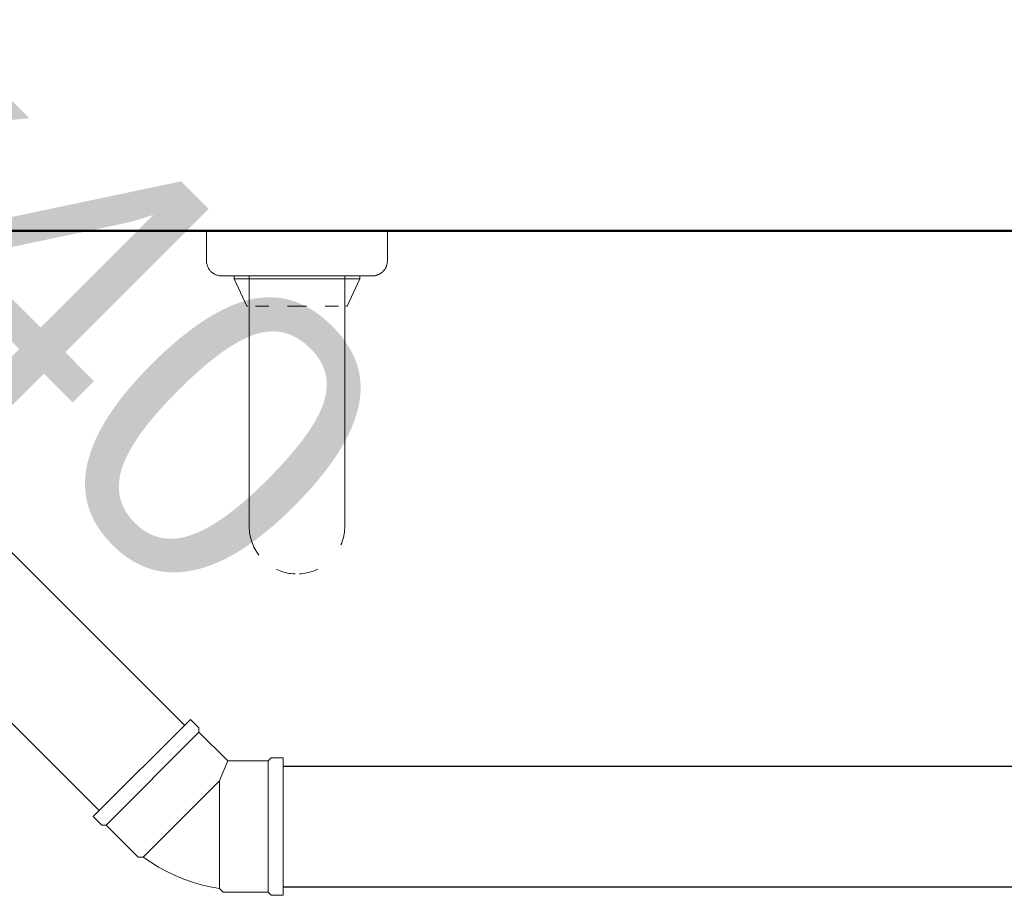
# Model space of a CAD drawing. Header units: millimetres. Extents: x 567 to 934, y -1 to 364.
# Tile 108 of 256: x 611.175 to 611.829, y 105.853 to 106.434. Entities that reach past the tile are written whole.
import ezdxf

# ---------------------------------------------------------------- set-up
doc = ezdxf.new("R2010")
doc.units = ezdxf.units.MM
doc.header["$MEASUREMENT"] = 0
doc.linetypes.add('NULL', pattern=[0])
for name, color, linetype, lineweight in [('A-WALL', 7, 'Continuous', 25), ('Peças hidrossanitárias', 7, 'Continuous', 13), ('Simbolos', 14, 'Continuous', 20), ('Simbolos_int', 14, 'Continuous', 15), ('TQ-Condutos', 14, 'Continuous', 25), ('TQ-Textos conduto', 7, 'Continuous', 9)]:
    doc.layers.add(name, color=color, linetype=linetype, lineweight=lineweight)
doc.layers.add('ARQ FINA', color=8, linetype='Continuous')
doc.styles.add('Arial', font='arial.ttf')

msp = doc.modelspace()

# ---------------------------------------------------------------- linework, layer by layer
at = {"layer": 'A-WALL', "color": 8, "lineweight": 50}
msp.add_line((610.55911, 106.29416), (614.15911, 106.29416), dxfattribs=at)
at = {"layer": 'ARQ FINA', "lineweight": 5}
for points in [[(611.30911, 106.26416), (611.30871, 106.26416), (611.30831, 106.26419), (611.30791, 106.26423), (611.30751, 106.26428), (611.30712, 106.26436), (611.30673, 106.26444), (611.30634, 106.26455), (611.30596, 106.26466), (611.30559, 106.2648), (611.30521, 106.26495), (611.30485, 106.26511), (611.30449, 106.26529), (611.30414, 106.26548), (611.3038, 106.26568), (611.30346, 106.2659), (611.30314, 106.26613), (611.30282, 106.26638), (611.30251, 106.26664), (611.30222, 106.26691), (611.30193, 106.26719), (611.30166, 106.26748), (611.3014, 106.26778), (611.30115, 106.2681), (611.30092, 106.26842), (611.30069, 106.26875), (611.30048, 106.26909), (611.30029, 106.26944), (611.30011, 106.2698), (611.29994, 106.27016), (611.29979, 106.27053), (611.29965, 106.27091), (611.29953, 106.27129), (611.29942, 106.27167), (611.29933, 106.27206), (611.29925, 106.27246), (611.29919, 106.27285), (611.29915, 106.27325), (611.29912, 106.27365), (611.29911, 106.27405), (611.29911, 106.27416)], [(611.30791, 106.26423), (611.30751, 106.26428), (611.30712, 106.26436), (611.30673, 106.26444), (611.30634, 106.26455), (611.30596, 106.26466), (611.30559, 106.2648), (611.30521, 106.26495), (611.30485, 106.26511), (611.30449, 106.26529), (611.30414, 106.26548), (611.3038, 106.26568), (611.30346, 106.2659), (611.30314, 106.26613), (611.30282, 106.26638), (611.30251, 106.26664), (611.30222, 106.26691), (611.30193, 106.26719), (611.30166, 106.26748), (611.3014, 106.26778), (611.30115, 106.2681), (611.30092, 106.26842), (611.30069, 106.26875), (611.30048, 106.26909), (611.30029, 106.26944), (611.30011, 106.2698), (611.29994, 106.27016), (611.29979, 106.27053), (611.29965, 106.27091), (611.29953, 106.27129), (611.29942, 106.27167), (611.29933, 106.27206), (611.29925, 106.27246), (611.29919, 106.27285), (611.29915, 106.27325)], [(611.41911, 106.27416), (611.4191, 106.27376), (611.41908, 106.27336), (611.41904, 106.27296), (611.41898, 106.27256), (611.41891, 106.27217), (611.41882, 106.27178), (611.41872, 106.27139), (611.4186, 106.27101), (611.41847, 106.27063), (611.41832, 106.27026), (611.41816, 106.2699), (611.41798, 106.26954), (611.41779, 106.26919), (611.41758, 106.26884), (611.41736, 106.26851), (611.41713, 106.26818), (611.41688, 106.26787), (611.41663, 106.26756), (611.41636, 106.26727), (611.41607, 106.26698), (611.41578, 106.26671), (611.41548, 106.26645), (611.41517, 106.2662), (611.41484, 106.26596), (611.41451, 106.26574), (611.41417, 106.26553), (611.41382, 106.26534), (611.41346, 106.26515), (611.4131, 106.26499), (611.41273, 106.26484), (611.41236, 106.2647), (611.41198, 106.26458), (611.41159, 106.26447), (611.4112, 106.26438), (611.41081, 106.2643), (611.41041, 106.26424), (611.41001, 106.2642), (611.40962, 106.26417), (611.40922, 106.26416), (611.40911, 106.26416)], [(611.41908, 106.27336), (611.41904, 106.27296), (611.41898, 106.27256), (611.41891, 106.27217), (611.41882, 106.27178), (611.41872, 106.27139), (611.4186, 106.27101), (611.41847, 106.27063), (611.41832, 106.27026), (611.41816, 106.2699), (611.41798, 106.26954), (611.41779, 106.26919), (611.41758, 106.26884), (611.41736, 106.26851), (611.41713, 106.26818), (611.41688, 106.26787), (611.41663, 106.26756), (611.41636, 106.26727), (611.41607, 106.26698), (611.41578, 106.26671), (611.41548, 106.26645), (611.41517, 106.2662), (611.41484, 106.26596), (611.41451, 106.26574), (611.41417, 106.26553), (611.41382, 106.26534), (611.41346, 106.26515), (611.4131, 106.26499), (611.41273, 106.26484), (611.41236, 106.2647), (611.41198, 106.26458), (611.41159, 106.26447), (611.4112, 106.26438), (611.41081, 106.2643), (611.41041, 106.26424)], [(611.31846, 106.26416), (611.31733, 106.26416), (611.31626, 106.26416), (611.31527, 106.26416), (611.31434, 106.26416), (611.31349, 106.26416), (611.3127, 106.26416), (611.312, 106.26416), (611.31136, 106.26416), (611.31081, 106.26416), (611.31033, 106.26416), (611.30993, 106.26416), (611.30961, 106.26416), (611.30937, 106.26416), (611.3092, 106.26416), (611.30912, 106.26416), (611.30911, 106.26416)], [(611.30911, 106.26416), (611.30915, 106.26416), (611.30927, 106.26416), (611.30947, 106.26416), (611.30975, 106.26416), (611.3101, 106.26416), (611.31054, 106.26416), (611.31106, 106.26416), (611.31165, 106.26416), (611.31231, 106.26416), (611.31305, 106.26416), (611.31387, 106.26416), (611.31476, 106.26416), (611.31572, 106.26416), (611.31675, 106.26416), (611.31784, 106.26416), (611.319, 106.26416), (611.32023, 106.26416), (611.32152, 106.26416), (611.32287, 106.26416), (611.32427, 106.26416), (611.32573, 106.26416), (611.32725, 106.26416), (611.32882, 106.26416), (611.33043, 106.26416), (611.33209, 106.26416), (611.3338, 106.26416), (611.33554, 106.26416), (611.33732, 106.26416), (611.33914, 106.26416), (611.34099, 106.26416), (611.34287, 106.26416), (611.34477, 106.26416), (611.3467, 106.26416), (611.34865, 106.26416), (611.35061, 106.26416), (611.35259, 106.26416), (611.35457, 106.26416), (611.35657, 106.26416), (611.35857, 106.26416), (611.36057, 106.26416), (611.36257, 106.26416), (611.36456, 106.26416), (611.36654, 106.26416), (611.36851, 106.26416), (611.37047, 106.26416), (611.37241, 106.26416), (611.37432, 106.26416), (611.37622, 106.26416), (611.37808, 106.26416), (611.37992, 106.26416), (611.38172, 106.26416), (611.38348, 106.26416), (611.38521, 106.26416), (611.38689, 106.26416), (611.38853, 106.26416), (611.39013, 106.26416), (611.39167, 106.26416), (611.39316, 106.26416), (611.3946, 106.26416), (611.39598, 106.26416), (611.3973, 106.26416), (611.39856, 106.26416), (611.39976, 106.26416), (611.40089, 106.26416), (611.40195, 106.26416), (611.40295, 106.26416), (611.40388, 106.26416), (611.40473, 106.26416), (611.40551, 106.26416), (611.40622, 106.26416), (611.40685, 106.26416), (611.40741, 106.26416), (611.40789, 106.26416), (611.40829, 106.26416), (611.40861, 106.26416), (611.40885, 106.26416), (611.40901, 106.26416), (611.4091, 106.26416), (611.40911, 106.26416)], [(611.31387, 106.26416), (611.31476, 106.26416), (611.31572, 106.26416), (611.31675, 106.26416), (611.31784, 106.26416), (611.319, 106.26416)], [(611.31846, 106.26416), (611.31733, 106.26416), (611.31626, 106.26416), (611.31527, 106.26416), (611.31434, 106.26416)], [(611.40911, 106.26416), (611.40907, 106.26416), (611.40895, 106.26416), (611.40875, 106.26416), (611.40847, 106.26416), (611.40811, 106.26416), (611.40767, 106.26416), (611.40716, 106.26416), (611.40657, 106.26416), (611.4059, 106.26416), (611.40516, 106.26416), (611.40435, 106.26416), (611.40346, 106.26416), (611.4025, 106.26416), (611.40147, 106.26416), (611.40037, 106.26416), (611.39921, 106.26416)], [(611.40435, 106.26416), (611.40346, 106.26416), (611.4025, 106.26416), (611.40147, 106.26416), (611.40037, 106.26416), (611.39921, 106.26416)], [(611.39976, 106.26416), (611.40089, 106.26416), (611.40195, 106.26416), (611.40295, 106.26416), (611.40388, 106.26416)], [(611.32741, 106.20416), (611.32741, 106.19991), (611.32741, 106.19568), (611.32741, 106.19146), (611.32741, 106.18726), (611.32741, 106.18308), (611.32741, 106.17894), (611.32741, 106.17484), (611.32741, 106.17079), (611.32741, 106.16679), (611.32741, 106.16285), (611.32741, 106.15898), (611.32741, 106.15518), (611.32741, 106.15145), (611.32741, 106.14781), (611.32741, 106.14427), (611.32741, 106.14081), (611.32741, 106.13746), (611.32741, 106.13422), (611.32741, 106.13108), (611.32741, 106.12807), (611.32741, 106.12517), (611.32741, 106.12241), (611.32741, 106.11977), (611.32741, 106.11727), (611.32741, 106.1149), (611.32741, 106.11268), (611.32741, 106.11061), (611.32741, 106.10869), (611.32741, 106.10691), (611.32741, 106.1053), (611.32741, 106.10384), (611.32741, 106.10254), (611.32741, 106.10141), (611.32741, 106.10044), (611.32741, 106.09963), (611.32741, 106.099), (611.32741, 106.09853), (611.32741, 106.09823), (611.32741, 106.0981), (611.32741, 106.09809)], [(611.39081, 106.09809), (611.39081, 106.09817), (611.39081, 106.09843), (611.39081, 106.09885), (611.39081, 106.09944), (611.39081, 106.1002), (611.39081, 106.10113), (611.39081, 106.10222), (611.39081, 106.10347), (611.39081, 106.10489), (611.39081, 106.10646), (611.39081, 106.10819), (611.39081, 106.11008), (611.39081, 106.11211), (611.39081, 106.11429), (611.39081, 106.11662), (611.39081, 106.11908), (611.39081, 106.12168), (611.39081, 106.12441), (611.39081, 106.12728), (611.39081, 106.13026), (611.39081, 106.13336), (611.39081, 106.13658), (611.39081, 106.1399), (611.39081, 106.14332), (611.39081, 106.14685), (611.39081, 106.15046), (611.39081, 106.15416), (611.39081, 106.15794), (611.39081, 106.1618), (611.39081, 106.16572), (611.39081, 106.16971), (611.39081, 106.17374), (611.39081, 106.17783), (611.39081, 106.18196), (611.39081, 106.18613), (611.39081, 106.19032), (611.39081, 106.19454), (611.39081, 106.19877), (611.39081, 106.20301), (611.39081, 106.20416)], [(611.39081, 106.20416), (611.39081, 106.19991), (611.39081, 106.19568), (611.39081, 106.19146), (611.39081, 106.18726), (611.39081, 106.18308), (611.39081, 106.17894), (611.39081, 106.17484), (611.39081, 106.17079), (611.39081, 106.16679), (611.39081, 106.16285), (611.39081, 106.15898), (611.39081, 106.15518), (611.39081, 106.15145)], [(611.32741, 106.09809), (611.32741, 106.09817), (611.32741, 106.09843), (611.32741, 106.09885), (611.32741, 106.09944), (611.32741, 106.1002), (611.32741, 106.10113), (611.32741, 106.10222), (611.32741, 106.10347), (611.32741, 106.10489), (611.32741, 106.10646), (611.32741, 106.10819), (611.32741, 106.11008), (611.32741, 106.11211), (611.32741, 106.11429), (611.32741, 106.11662), (611.32741, 106.11908), (611.32741, 106.12168), (611.32741, 106.12441), (611.32741, 106.12728), (611.32741, 106.13026), (611.32741, 106.13336), (611.32741, 106.13658), (611.32741, 106.1399), (611.32741, 106.14332), (611.32741, 106.14685), (611.32741, 106.15046), (611.32741, 106.15416), (611.32741, 106.15794), (611.32741, 106.1618), (611.32741, 106.16572), (611.32741, 106.16971), (611.32741, 106.17374), (611.32741, 106.17783), (611.32741, 106.18196), (611.32741, 106.18613), (611.32741, 106.19032), (611.32741, 106.19454), (611.32741, 106.19877), (611.32741, 106.20301)], [(611.39081, 106.12517), (611.39081, 106.12241), (611.39081, 106.11977), (611.39081, 106.11727), (611.39081, 106.1149), (611.39081, 106.11268), (611.39081, 106.11061), (611.39081, 106.10869), (611.39081, 106.10691), (611.39081, 106.1053), (611.39081, 106.10384), (611.39081, 106.10254), (611.39081, 106.10141), (611.39081, 106.10044), (611.39081, 106.09963), (611.39081, 106.099), (611.39081, 106.09853), (611.39081, 106.09823), (611.39081, 106.0981), (611.39081, 106.09809)], [(611.33389, 106.07889), (611.33314, 106.07991), (611.33243, 106.08096), (611.33177, 106.08204), (611.33115, 106.08315), (611.33057, 106.08428), (611.33005, 106.08543), (611.32956, 106.0866), (611.32913, 106.08779), (611.32874, 106.089), (611.3284, 106.09022), (611.32811, 106.09146), (611.32787, 106.0927), (611.32768, 106.09396), (611.32754, 106.09522), (611.32745, 106.09648), (611.32741, 106.09775), (611.32741, 106.09809)], [(611.39081, 106.09809), (611.39078, 106.09682), (611.39071, 106.09556), (611.39058, 106.09429), (611.3904, 106.09304), (611.39018, 106.09179), (611.3899, 106.09055), (611.38957, 106.08933), (611.3892, 106.08812), (611.38878, 106.08692), (611.38831, 106.08575)], [(611.35784, 106.06642), (611.35657, 106.06649), (611.35531, 106.06662), (611.35406, 106.06679), (611.35281, 106.06702), (611.35157, 106.0673), (611.35035, 106.06762), (611.34914, 106.068), (611.34794, 106.06842), (611.34676, 106.06889), (611.34561, 106.06941)], [(611.37292, 106.06956), (611.37177, 106.06903), (611.37059, 106.06854), (611.3694, 106.06811), (611.3682, 106.06772), (611.36698, 106.06738), (611.36574, 106.06709), (611.3645, 106.06685), (611.36324, 106.06666), (611.36198, 106.06652), (611.36072, 106.06643)]]:
    msp.add_lwpolyline(points, dxfattribs=at)
at = {"layer": 'Peças hidrossanitárias', "color": 8}
for p, q in [((611.29911, 106.29416), (611.29911, 106.27416)), ((611.41911, 106.27416), (611.41911, 106.29416)), ((611.31741, 106.26416), (611.31741, 106.26216)), ((611.31741, 106.26416), (611.31741, 106.26216)), ((611.32741, 106.26416), (611.32741, 106.20416)), ((611.39081, 106.20416), (611.39081, 106.26416)), ((611.4008, 106.26216), (611.4008, 106.26416)), ((611.4008, 106.26216), (611.4008, 106.26416)), ((611.31741, 106.26216), (611.32581, 106.24416)), ((611.4008, 106.26216), (611.31741, 106.26216)), ((611.39241, 106.24416), (611.4008, 106.26216)), ((611.32645, 106.24416), (611.32581, 106.24416)), ((611.3404, 106.24416), (611.33156, 106.24416)), ((611.36536, 106.24416), (611.35286, 106.24416)), ((611.38666, 106.24416), (611.37781, 106.24416)), ((611.39241, 106.24416), (611.39164, 106.24416))]:
    msp.add_line(p, q, dxfattribs=at)
at = {"layer": 'Peças hidrossanitárias', "color": 8, "flags": 128}
for points in [[(611.30911, 106.26416), (611.30871, 106.26416), (611.30831, 106.26419), (611.30791, 106.26423), (611.30751, 106.26428), (611.30712, 106.26436), (611.30673, 106.26444), (611.30634, 106.26455), (611.30596, 106.26466), (611.30559, 106.2648), (611.30521, 106.26495), (611.30485, 106.26511), (611.30449, 106.26529), (611.30414, 106.26548), (611.3038, 106.26568), (611.30346, 106.2659), (611.30314, 106.26613), (611.30282, 106.26638), (611.30251, 106.26664), (611.30222, 106.26691), (611.30193, 106.26719), (611.30166, 106.26748), (611.3014, 106.26778), (611.30115, 106.2681), (611.30092, 106.26842), (611.30069, 106.26875), (611.30048, 106.26909), (611.30029, 106.26944), (611.30011, 106.2698), (611.29994, 106.27016), (611.29979, 106.27053), (611.29965, 106.27091), (611.29953, 106.27129), (611.29942, 106.27167), (611.29933, 106.27206), (611.29925, 106.27246), (611.29919, 106.27285), (611.29915, 106.27325), (611.29912, 106.27365), (611.29911, 106.27405), (611.29911, 106.27416)], [(611.30791, 106.26423), (611.30751, 106.26428), (611.30712, 106.26436), (611.30673, 106.26444), (611.30634, 106.26455), (611.30596, 106.26466), (611.30559, 106.2648), (611.30521, 106.26495), (611.30485, 106.26511), (611.30449, 106.26529), (611.30414, 106.26548), (611.3038, 106.26568), (611.30346, 106.2659), (611.30314, 106.26613), (611.30282, 106.26638), (611.30251, 106.26664), (611.30222, 106.26691), (611.30193, 106.26719), (611.30166, 106.26748), (611.3014, 106.26778), (611.30115, 106.2681), (611.30092, 106.26842), (611.30069, 106.26875), (611.30048, 106.26909), (611.30029, 106.26944), (611.30011, 106.2698), (611.29994, 106.27016), (611.29979, 106.27053), (611.29965, 106.27091), (611.29953, 106.27129), (611.29942, 106.27167), (611.29933, 106.27206), (611.29925, 106.27246), (611.29919, 106.27285), (611.29915, 106.27325)], [(611.41911, 106.27416), (611.4191, 106.27376), (611.41908, 106.27336), (611.41904, 106.27296), (611.41898, 106.27256), (611.41891, 106.27217), (611.41882, 106.27178), (611.41872, 106.27139), (611.4186, 106.27101), (611.41847, 106.27063), (611.41832, 106.27026), (611.41816, 106.2699), (611.41798, 106.26954), (611.41779, 106.26919), (611.41758, 106.26884), (611.41736, 106.26851), (611.41713, 106.26818), (611.41688, 106.26787), (611.41663, 106.26756), (611.41636, 106.26727), (611.41607, 106.26698), (611.41578, 106.26671), (611.41548, 106.26645), (611.41517, 106.2662), (611.41484, 106.26596), (611.41451, 106.26574), (611.41417, 106.26553), (611.41382, 106.26534), (611.41346, 106.26515), (611.4131, 106.26499), (611.41273, 106.26484), (611.41236, 106.2647), (611.41198, 106.26458), (611.41159, 106.26447), (611.4112, 106.26438), (611.41081, 106.2643), (611.41041, 106.26424), (611.41001, 106.2642), (611.40962, 106.26417), (611.40922, 106.26416), (611.40911, 106.26416)], [(611.41908, 106.27336), (611.41904, 106.27296), (611.41898, 106.27256), (611.41891, 106.27217), (611.41882, 106.27178), (611.41872, 106.27139), (611.4186, 106.27101), (611.41847, 106.27063), (611.41832, 106.27026), (611.41816, 106.2699), (611.41798, 106.26954), (611.41779, 106.26919), (611.41758, 106.26884), (611.41736, 106.26851), (611.41713, 106.26818), (611.41688, 106.26787), (611.41663, 106.26756), (611.41636, 106.26727), (611.41607, 106.26698), (611.41578, 106.26671), (611.41548, 106.26645), (611.41517, 106.2662), (611.41484, 106.26596), (611.41451, 106.26574), (611.41417, 106.26553), (611.41382, 106.26534), (611.41346, 106.26515), (611.4131, 106.26499), (611.41273, 106.26484), (611.41236, 106.2647), (611.41198, 106.26458), (611.41159, 106.26447), (611.4112, 106.26438), (611.41081, 106.2643), (611.41041, 106.26424)], [(611.31846, 106.26416), (611.31733, 106.26416), (611.31626, 106.26416), (611.31527, 106.26416), (611.31434, 106.26416), (611.31349, 106.26416), (611.3127, 106.26416), (611.312, 106.26416), (611.31136, 106.26416), (611.31081, 106.26416), (611.31033, 106.26416), (611.30993, 106.26416), (611.30961, 106.26416), (611.30937, 106.26416), (611.3092, 106.26416), (611.30912, 106.26416), (611.30911, 106.26416)], [(611.30911, 106.26416), (611.30915, 106.26416), (611.30927, 106.26416), (611.30947, 106.26416), (611.30975, 106.26416), (611.3101, 106.26416), (611.31054, 106.26416), (611.31106, 106.26416), (611.31165, 106.26416), (611.31231, 106.26416), (611.31305, 106.26416), (611.31387, 106.26416), (611.31476, 106.26416), (611.31572, 106.26416), (611.31675, 106.26416), (611.31784, 106.26416), (611.319, 106.26416), (611.32023, 106.26416), (611.32152, 106.26416), (611.32287, 106.26416), (611.32427, 106.26416), (611.32573, 106.26416), (611.32725, 106.26416), (611.32882, 106.26416), (611.33043, 106.26416), (611.33209, 106.26416), (611.3338, 106.26416), (611.33554, 106.26416), (611.33732, 106.26416), (611.33914, 106.26416), (611.34099, 106.26416), (611.34287, 106.26416), (611.34477, 106.26416), (611.3467, 106.26416), (611.34865, 106.26416), (611.35061, 106.26416), (611.35259, 106.26416), (611.35457, 106.26416), (611.35657, 106.26416), (611.35857, 106.26416), (611.36057, 106.26416), (611.36257, 106.26416), (611.36456, 106.26416), (611.36654, 106.26416), (611.36851, 106.26416), (611.37047, 106.26416), (611.37241, 106.26416), (611.37432, 106.26416), (611.37622, 106.26416), (611.37808, 106.26416), (611.37992, 106.26416), (611.38172, 106.26416), (611.38348, 106.26416), (611.38521, 106.26416), (611.38689, 106.26416), (611.38853, 106.26416), (611.39013, 106.26416), (611.39167, 106.26416), (611.39316, 106.26416), (611.3946, 106.26416), (611.39598, 106.26416), (611.3973, 106.26416), (611.39856, 106.26416), (611.39976, 106.26416), (611.40089, 106.26416), (611.40195, 106.26416), (611.40295, 106.26416), (611.40388, 106.26416), (611.40473, 106.26416), (611.40551, 106.26416), (611.40622, 106.26416), (611.40685, 106.26416), (611.40741, 106.26416), (611.40789, 106.26416), (611.40829, 106.26416), (611.40861, 106.26416), (611.40885, 106.26416), (611.40901, 106.26416), (611.4091, 106.26416), (611.40911, 106.26416)], [(611.31387, 106.26416), (611.31476, 106.26416), (611.31572, 106.26416), (611.31675, 106.26416), (611.31784, 106.26416), (611.319, 106.26416)], [(611.31846, 106.26416), (611.31733, 106.26416), (611.31626, 106.26416), (611.31527, 106.26416), (611.31434, 106.26416)], [(611.40911, 106.26416), (611.40907, 106.26416), (611.40895, 106.26416), (611.40875, 106.26416), (611.40847, 106.26416), (611.40811, 106.26416), (611.40767, 106.26416), (611.40716, 106.26416), (611.40657, 106.26416), (611.4059, 106.26416), (611.40516, 106.26416), (611.40435, 106.26416), (611.40346, 106.26416), (611.4025, 106.26416), (611.40147, 106.26416), (611.40037, 106.26416), (611.39921, 106.26416)], [(611.40435, 106.26416), (611.40346, 106.26416), (611.4025, 106.26416), (611.40147, 106.26416), (611.40037, 106.26416), (611.39921, 106.26416)], [(611.39976, 106.26416), (611.40089, 106.26416), (611.40195, 106.26416), (611.40295, 106.26416), (611.40388, 106.26416)], [(611.32741, 106.20416), (611.32741, 106.19991), (611.32741, 106.19568), (611.32741, 106.19146), (611.32741, 106.18726), (611.32741, 106.18308), (611.32741, 106.17894), (611.32741, 106.17484), (611.32741, 106.17079), (611.32741, 106.16679), (611.32741, 106.16285), (611.32741, 106.15898), (611.32741, 106.15518), (611.32741, 106.15145), (611.32741, 106.14781), (611.32741, 106.14427), (611.32741, 106.14081), (611.32741, 106.13746), (611.32741, 106.13422), (611.32741, 106.13108), (611.32741, 106.12807), (611.32741, 106.12517), (611.32741, 106.12241), (611.32741, 106.11977), (611.32741, 106.11727), (611.32741, 106.1149), (611.32741, 106.11268), (611.32741, 106.11061), (611.32741, 106.10869), (611.32741, 106.10691), (611.32741, 106.1053), (611.32741, 106.10384), (611.32741, 106.10254), (611.32741, 106.10141), (611.32741, 106.10044), (611.32741, 106.09963), (611.32741, 106.099), (611.32741, 106.09853), (611.32741, 106.09823), (611.32741, 106.0981), (611.32741, 106.09809)], [(611.39081, 106.09809), (611.39081, 106.09817), (611.39081, 106.09843), (611.39081, 106.09885), (611.39081, 106.09944), (611.39081, 106.1002), (611.39081, 106.10113), (611.39081, 106.10222), (611.39081, 106.10347), (611.39081, 106.10489), (611.39081, 106.10646), (611.39081, 106.10819), (611.39081, 106.11008), (611.39081, 106.11211), (611.39081, 106.11429), (611.39081, 106.11662), (611.39081, 106.11908), (611.39081, 106.12168), (611.39081, 106.12441), (611.39081, 106.12728), (611.39081, 106.13026), (611.39081, 106.13336), (611.39081, 106.13658), (611.39081, 106.1399), (611.39081, 106.14332), (611.39081, 106.14685), (611.39081, 106.15046), (611.39081, 106.15416), (611.39081, 106.15794), (611.39081, 106.1618), (611.39081, 106.16572), (611.39081, 106.16971), (611.39081, 106.17374), (611.39081, 106.17783), (611.39081, 106.18196), (611.39081, 106.18613), (611.39081, 106.19032), (611.39081, 106.19454), (611.39081, 106.19877), (611.39081, 106.20301), (611.39081, 106.20416)], [(611.39081, 106.20416), (611.39081, 106.19991), (611.39081, 106.19568), (611.39081, 106.19146), (611.39081, 106.18726), (611.39081, 106.18308), (611.39081, 106.17894), (611.39081, 106.17484), (611.39081, 106.17079), (611.39081, 106.16679), (611.39081, 106.16285), (611.39081, 106.15898), (611.39081, 106.15518), (611.39081, 106.15145)], [(611.32741, 106.09809), (611.32741, 106.09817), (611.32741, 106.09843), (611.32741, 106.09885), (611.32741, 106.09944), (611.32741, 106.1002), (611.32741, 106.10113), (611.32741, 106.10222), (611.32741, 106.10347), (611.32741, 106.10489), (611.32741, 106.10646), (611.32741, 106.10819), (611.32741, 106.11008), (611.32741, 106.11211), (611.32741, 106.11429), (611.32741, 106.11662), (611.32741, 106.11908), (611.32741, 106.12168), (611.32741, 106.12441), (611.32741, 106.12728), (611.32741, 106.13026), (611.32741, 106.13336), (611.32741, 106.13658), (611.32741, 106.1399), (611.32741, 106.14332), (611.32741, 106.14685), (611.32741, 106.15046), (611.32741, 106.15416), (611.32741, 106.15794), (611.32741, 106.1618), (611.32741, 106.16572), (611.32741, 106.16971), (611.32741, 106.17374), (611.32741, 106.17783), (611.32741, 106.18196), (611.32741, 106.18613), (611.32741, 106.19032), (611.32741, 106.19454), (611.32741, 106.19877), (611.32741, 106.20301)], [(611.39081, 106.12517), (611.39081, 106.12241), (611.39081, 106.11977), (611.39081, 106.11727), (611.39081, 106.1149), (611.39081, 106.11268), (611.39081, 106.11061), (611.39081, 106.10869), (611.39081, 106.10691), (611.39081, 106.1053), (611.39081, 106.10384), (611.39081, 106.10254), (611.39081, 106.10141), (611.39081, 106.10044), (611.39081, 106.09963), (611.39081, 106.099), (611.39081, 106.09853), (611.39081, 106.09823), (611.39081, 106.0981), (611.39081, 106.09809)], [(611.33389, 106.07889), (611.33314, 106.07991), (611.33243, 106.08096), (611.33177, 106.08204), (611.33115, 106.08315), (611.33057, 106.08428), (611.33005, 106.08543), (611.32956, 106.0866), (611.32913, 106.08779), (611.32874, 106.089), (611.3284, 106.09022), (611.32811, 106.09146), (611.32787, 106.0927), (611.32768, 106.09396), (611.32754, 106.09522), (611.32745, 106.09648), (611.32741, 106.09775), (611.32741, 106.09809)], [(611.39081, 106.09809), (611.39078, 106.09682), (611.39071, 106.09556), (611.39058, 106.09429), (611.3904, 106.09304), (611.39018, 106.09179), (611.3899, 106.09055), (611.38957, 106.08933), (611.3892, 106.08812), (611.38878, 106.08692), (611.38831, 106.08575)], [(611.35784, 106.06642), (611.35657, 106.06649), (611.35531, 106.06662), (611.35406, 106.06679), (611.35281, 106.06702), (611.35157, 106.0673), (611.35035, 106.06762), (611.34914, 106.068), (611.34794, 106.06842), (611.34676, 106.06889), (611.34561, 106.06941)], [(611.37292, 106.06956), (611.37177, 106.06903), (611.37059, 106.06854), (611.3694, 106.06811), (611.3682, 106.06772), (611.36698, 106.06738), (611.36574, 106.06709), (611.3645, 106.06685), (611.36324, 106.06666), (611.36198, 106.06652), (611.36072, 106.06643)]]:
    msp.add_lwpolyline(points, dxfattribs=at)
at = {"layer": 'Simbolos'}
for p, q in [((611.28842, 105.96992), (611.22393, 105.90543)), ((611.28842, 105.96992), (611.29408, 105.96426)), ((611.29408, 105.96426), (611.29408, 105.96144)), ((611.29408, 105.96144), (611.31313, 105.94239)), ((611.34005, 105.94239), (611.31313, 105.94239)), ((611.34206, 105.94439), (611.34005, 105.94239)), ((611.35006, 105.94439), (611.34206, 105.94439)), ((611.35006, 105.94439), (611.35006, 105.85318)), ((611.22393, 105.90543), (611.22959, 105.89978)), ((611.22959, 105.89978), (611.23242, 105.89978)), ((611.23242, 105.89978), (611.25363, 105.87856)), ((611.25363, 105.87856), (611.25702, 105.87856)), ((611.31007, 105.85519), (611.30767, 105.85759)), ((611.34005, 105.85519), (611.31007, 105.85519)), ((611.34206, 105.85318), (611.34005, 105.85519)), ((611.35006, 105.85318), (611.34206, 105.85318))]:
    msp.add_line(p, q, dxfattribs=at)
msp.add_lwpolyline([(611.25703, 105.87857), (611.26209, 105.87508), (611.26733, 105.87186), (611.27273, 105.86893), (611.27828, 105.86628), (611.28396, 105.86393), (611.28975, 105.86188), (611.29565, 105.86013), (611.30162, 105.8587), (611.30767, 105.85759)], dxfattribs=at)
at = {"layer": 'Simbolos_int'}
for p, q in [((611.23242, 105.89978), (611.29408, 105.96144)), ((611.31007, 105.935), (611.31313, 105.94239)), ((611.34005, 105.94239), (611.34005, 105.85519)), ((611.30767, 105.92921), (611.25702, 105.87856)), ((611.30767, 105.92921), (611.31007, 105.935)), ((611.30767, 105.85759), (611.30767, 105.92921))]:
    msp.add_line(p, q, dxfattribs=at)
at = {"layer": 'TQ-Condutos'}
for p, q in [((610.90315, 106.34727), (611.28446, 105.96596)), ((610.85714, 106.28014), (611.22789, 105.90939)), ((611.35006, 105.93879), (613.71378, 105.93879)), ((611.35006, 105.85879), (613.71378, 105.85879))]:
    msp.add_line(p, q, dxfattribs=at)

# ---------------------------------------------------------------- texts
at = {"layer": 'TQ-Textos conduto', "linetype": 'NULL', "insert": (611.1198, 106.19888), "char_height": 0.2, "width": 0.9628049, "attachment_point": 8, "rotation": 314.99989, "line_spacing_factor": 0.6, "style": 'Arial'}
msp.add_mtext('ø40', dxfattribs=at)

doc.saveas('drawing.dxf')
